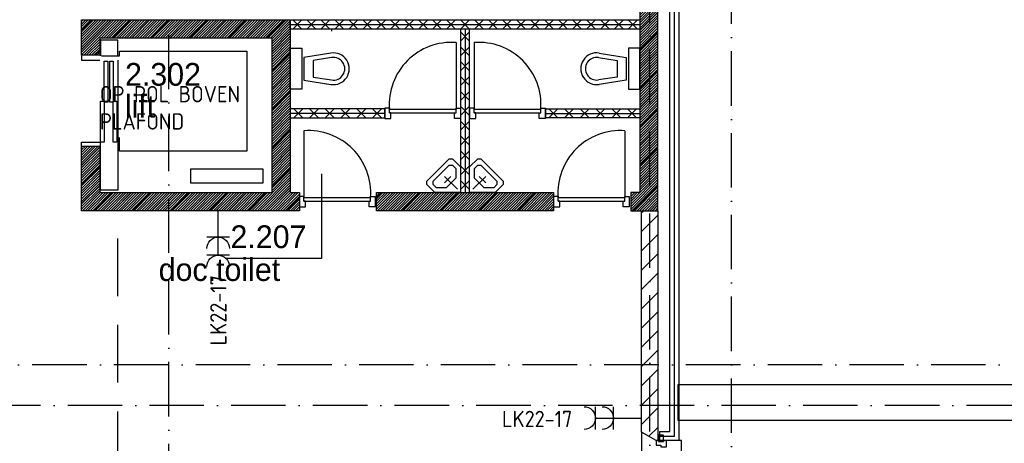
# Model space of a CAD drawing. Header units: millimetres. Extents: x 89505 to 241280, y 191 to 84291.
# Tile 12 of 45: x 132964 to 143810, y 41248 to 45911. Entities that reach past the tile are written whole.
import ezdxf
from ezdxf.enums import TextEntityAlignment as Align

# ---------------------------------------------------------------- set-up
doc = ezdxf.new("R2010")
doc.units = ezdxf.units.MM
doc.header["$LTSCALE"] = 100
doc.linetypes.add('DASHDOT', pattern=[9, 6, -1.5, 0, -1.5])
doc.linetypes.add('HIDDEN', pattern=[9.525, 6.35, -3.175])
doc.layers.get('0').update_dxf_attribs({"linetype": 'CONTINUOUS'})
for name, color, linetype in [('AL$1----_ALGEMEEN', 7, 'CONTINUOUS'), ('AL$7----_STRAMIEN', 1, 'DASHDOT'), ('AL21----_BUITENWAND', 4, 'CONTINUOUS'), ('AL28----_KONSTRUKTIE', 3, 'CONTINUOUS'), ('AL31----_BUITENKOZ', 7, 'CONTINUOUS'), ('AL32----_BINNENKOZ', 7, 'CONTINUOUS'), ('AL74----_INRSANITAIR', 7, 'CONTINUOUS'), ('ALL-----_REFLIJNEN', 8, 'CONTINUOUS'), ('ALXA3---_VOLZWART', 14, 'CONTINUOUS'), ('ALXAA---_GEWBETON', 12, 'CONTINUOUS'), ('ALXAB---_PREFABBETON', 1, 'CONTINUOUS'), ('BOUW', 8, 'CONTINUOUS'), ('EA61303-_ARCEER', 1, 'CONTINUOUS'), ('EB63103-_ATTRIB', 2, 'CONTINUOUS'), ('EL63103-_LICHT-WCD230V', 3, 'CONTINUOUS'), ('GEBOUWLABEL', 4, 'CONTINUOUS')]:
    doc.layers.add(name, color=color, linetype=linetype)
doc.styles.add('1_8', font='ISO', dxfattribs={"height": 1.8})
doc.styles.add('BURO-025', font='BUROFONT.shx', dxfattribs={"height": 250})
doc.styles.add('NORATT', font='isocp.shx')
doc.styles.get("Standard").update_dxf_attribs({"font": 'iso.shx'})

# ---------------------------------------------------------------- blocks, each defined once
blk = doc.blocks.new('ES3W2A')
for p, q in [((1.25, 2), (-1.25, 2)), ((0, 2), (0, -3)), ((1.25, 0), (-1.25, 0))]:
    blk.add_line(p, q)
for centre in [(0, 3.25), (0, 1.25)]:
    blk.add_arc(centre, 1.25, 180, 0)
at = {"style": 'NORATT'}
for tag, flags, p in [('VERMOGEN', 9, (-2.5, 5)), ('GROEP', 8, (0, 5)), ('SCHAK', 8, (2.5, 5)), ('GELIJK', 9, (5, 5)), ('KAST', 9, (7, 5)), ('TAL', 8, (2.5, 5))]:
    blk.add_attdef(tag, text='', height=1.8, rotation=90, dxfattribs=dict(at, flags=flags)).set_placement(p, align=Align.MIDDLE_CENTER)
at = {"style": 'NORATT', "width": 0.7, "flags": 8}
blk.add_attdef('DOEL', text='', height=1.8, rotation=90, dxfattribs=at).set_placement((-2.5, 5), align=Align.MIDDLE_LEFT)
at = {"style": 'NORATT', "flags": 9}
blk.add_attdef('M_CODE', text='', height=1.8, dxfattribs=at).set_placement((0, 0), align=Align.MIDDLE_CENTER)

msp = doc.modelspace()

# ---------------------------------------------------------------- hatches: boundary and pattern name
at = {"layer": 'ALXAA---_GEWBETON'}
h = msp.add_hatch(dxfattribs=at)
h.set_pattern_fill('GEWPBET', color=8, scale=100, angle=45, style=0)
h.set_pattern_definition([(45, (71458.001, 72233.765), (-14.1421356, 14.1421356), [])])
h.paths.add_polyline_path([(133845, 45709), (133845, 45519), (133645, 45519), (133645, 45909), (133845, 45909), (133845, 45909), (135945, 45909), (135945, 44008), (136045, 44008), (136045, 43808), (135745, 43808), (133645, 43808), (133645, 44519), (133845, 44519), (133845, 44008), (135745, 44008), (135745, 45709)])
h.paths.add_polyline_path([(133845, 48813), (133645, 48813), (133645, 46963), (133845, 46963)])
h.paths.add_polyline_path([(133845, 49863), (133645, 49863), (133645, 50263), (133845, 50263)])
h.paths.add_polyline_path([(139695, 43808), (139995, 43808), (139995, 53408), (133645, 53408), (133645, 51313), (133845, 51313), (133845, 53208), (139795, 53208), (139795, 44008), (139695, 44008)])

# ---------------------------------------------------------------- linework, layer by layer
at = {"layer": 'AL$1----_ALGEMEEN', "color": 8}
for p, q in [((144315, 41893), (140215, 41893)), ((140215, 41893), (140215, 41503)), ((140215, 41503), (144315, 41503))]:
    msp.add_line(p, q, dxfattribs=at)
at = {"layer": 'AL$7----_STRAMIEN', "color": 1}
for points in [[(134605, 23542), (134605, 76516)], [(140805, 38663), (140805, 76516)], [(139905, 7175), (139905, 61763)], [(239014, 42113), (89505, 42113)], [(239405, 41663), (89505, 41663)]]:
    msp.add_lwpolyline(points, dxfattribs=at)
at = {"layer": 'AL21----_BUITENWAND', "color": 8}
for p, q in [((140225, 54648), (140225, 41278)), ((140125, 41378), (140125, 54548)), ((140015, 41278), (140015, 41378)), ((140015, 41378), (140125, 41378)), ((140225, 41278), (140015, 41278))]:
    msp.add_line(p, q, dxfattribs=at)
at = {"layer": 'AL28----_KONSTRUKTIE', "color": 8, "linetype": 'Continuous'}
for p, q in [((139815, 41371), (139815, 43808)), ((139995, 43808), (139995, 41278)), ((139975, 41278), (139815, 41371)), ((139995, 41278), (139975, 41278))]:
    msp.add_line(p, q, dxfattribs=at)
at = {"layer": 'AL28----_KONSTRUKTIE', "color": 8}
msp.add_lwpolyline([(139695, 43808), (139995, 43808), (139995, 53408), (133645, 53408), (133645, 51313), (133845, 51313), (133845, 53208), (139795, 53208), (139795, 44008), (139695, 44008)], close=True, dxfattribs=at)
at = {"layer": 'AL31----_BUITENKOZ', "color": 8}
for points in [[(139975, 41278), (139815, 41371), (139815, 40156), (139975, 40248), (140255, 40248), (140255, 41278)], [(140000, 41268), (140056, 41268), (140056, 41339), (140000, 41339)]]:
    msp.add_lwpolyline(points, close=True, dxfattribs=at)
at = {"layer": 'AL31----_BUITENKOZ', "color": 8, "linetype": 'Continuous'}
msp.add_lwpolyline([(139975, 41228), (139975, 41228), (140026, 41228), (140026, 41211), (140089, 41211), (140089, 41211), (140089, 41211), (140089, 41211), (140089, 41211), (140089, 41278), (140056, 41278), (140056, 41268), (140000, 41268), (140000, 41278), (140000, 41278), (139975, 41278)], close=True, dxfattribs=at)
at = {"layer": 'AL32----_BINNENKOZ', "color": 8, "linetype": 'HIDDEN'}
msp.add_line((134045, 38106), (134045, 43808), dxfattribs=at)
at = {"layer": 'AL74----_INRSANITAIR', "color": 8}
msp.add_line((136401, 45783), (136401, 45798), dxfattribs=at)
at = {"layer": 'ALL-----_REFLIJNEN', "color": 8, "linetype": 'Continuous'}
for p, q in [((140175, 41328), (140175, 54598)), ((140015, 41328), (140175, 41328))]:
    msp.add_line(p, q, dxfattribs=at)
at = {"layer": 'ALXA3---_VOLZWART', "color": 8}
for p, q in [((140175, 41328), (140175, 54598)), ((140015, 41328), (140175, 41328))]:
    msp.add_line(p, q, dxfattribs=at)
at = {"layer": 'ALXAA---_GEWBETON', "color": 8}
for p, q in [((139815, 43578), (139995, 43758)), ((139815, 43366), (139995, 43546)), ((139815, 43154), (139995, 43334))]:
    msp.add_line(p, q, dxfattribs=at)
at = {"layer": 'ALXAB---_PREFABBETON', "color": 8}
for p, q in [((139995, 45994), (139795, 45794)), ((133758, 45909), (133645, 45795)), ((133970, 45909), (133645, 45583)), ((133645, 45909), (133845, 45909)), ((133645, 45519), (133645, 45909)), ((133845, 45909), (135945, 45909)), ((133845, 45909), (133845, 45909)), ((134183, 45909), (133983, 45709)), ((134395, 45909), (134195, 45709)), ((134607, 45909), (134407, 45709)), ((134819, 45909), (134619, 45709)), ((135031, 45909), (134831, 45709)), ((135243, 45909), (135043, 45709)), ((135455, 45909), (135255, 45709)), ((135667, 45909), (135467, 45709)), ((135880, 45909), (135680, 45709)), ((135945, 45909), (135945, 44008)), ((135945, 45908), (139795, 45908)), ((135945, 45808), (135945, 45908)), ((135972, 45908), (136072, 45808)), ((136072, 45908), (135972, 45808)), ((136126, 45908), (136226, 45808)), ((136226, 45908), (136126, 45808)), ((136280, 45908), (136380, 45808)), ((136380, 45908), (136280, 45808)), ((136434, 45908), (136534, 45808)), ((136534, 45908), (136434, 45808)), ((136588, 45908), (136688, 45808)), ((136688, 45908), (136588, 45808)), ((136742, 45908), (136842, 45808)), ((136842, 45908), (136742, 45808)), ((136896, 45908), (136996, 45808)), ((136996, 45908), (136896, 45808)), ((137050, 45908), (137150, 45808)), ((137150, 45908), (137050, 45808)), ((137204, 45908), (137304, 45808)), ((137304, 45908), (137204, 45808)), ((137358, 45908), (137458, 45808)), ((137458, 45908), (137358, 45808)), ((137512, 45908), (137612, 45808)), ((137612, 45908), (137512, 45808)), ((137666, 45908), (137766, 45808)), ((137766, 45908), (137666, 45808)), ((137820, 45908), (137920, 45808)), ((137920, 45908), (137820, 45808)), ((137974, 45908), (138074, 45808)), ((138074, 45908), (137974, 45808)), ((138128, 45908), (138228, 45808)), ((138228, 45908), (138128, 45808)), ((138282, 45908), (138382, 45808)), ((138382, 45908), (138282, 45808)), ((138436, 45908), (138536, 45808)), ((138536, 45908), (138436, 45808)), ((138590, 45908), (138690, 45808)), ((138690, 45908), (138590, 45808)), ((138744, 45908), (138844, 45808)), ((138844, 45908), (138744, 45808)), ((138898, 45908), (138998, 45808)), ((138998, 45908), (138898, 45808)), ((139052, 45908), (139152, 45808)), ((139152, 45908), (139052, 45808)), ((139206, 45908), (139306, 45808)), ((139306, 45908), (139206, 45808)), ((139360, 45908), (139460, 45808)), ((139460, 45908), (139360, 45808)), ((139514, 45908), (139614, 45808)), ((139614, 45908), (139514, 45808)), ((139668, 45908), (139768, 45808)), ((139768, 45908), (139668, 45808)), ((139795, 45908), (139795, 45808)), ((135945, 45858), (139795, 45858)), ((139795, 45808), (135945, 45808)), ((137920, 45808), (137820, 45808)), ((137820, 45808), (137820, 44008)), ((137920, 45776), (137820, 45676)), ((137920, 45676), (137820, 45776)), ((137870, 45808), (137870, 44008)), ((137920, 44008), (137920, 45808)), ((139995, 45781), (139795, 45581)), ((135745, 45709), (133845, 45709)), ((133845, 45709), (133845, 45519)), ((135945, 45762), (135745, 45562)), ((135745, 44008), (135745, 45709)), ((133845, 45571), (133793, 45519)), ((137920, 45612), (137820, 45512)), ((137920, 45512), (137820, 45612)), ((139670, 45596), (139670, 45146)), ((139795, 45596), (139670, 45596)), ((139795, 45146), (139795, 45596)), ((139995, 45569), (139795, 45369)), ((133845, 45519), (133645, 45519)), ((135945, 45550), (135745, 45350)), ((137920, 45449), (137820, 45349)), ((137920, 45349), (137820, 45449)), ((139340, 45494), (139545, 45461)), ((139348, 45543), (139645, 45496)), ((139545, 45461), (139545, 45280)), ((139645, 45496), (139645, 45246)), ((135945, 45338), (135745, 45138)), ((139995, 45357), (139795, 45157)), ((136520, 45321), (136520, 45321)), ((137920, 45285), (137820, 45185)), ((137920, 45185), (137820, 45285)), ((139220, 45321), (139220, 45321)), ((139545, 45280), (139340, 45247)), ((139645, 45246), (139348, 45198)), ((135945, 45126), (135745, 44926)), ((136345, 45196), (136345, 45196)), ((137920, 45122), (137820, 45022)), ((137920, 45022), (137820, 45122)), ((139395, 45196), (139395, 45196)), ((139670, 45146), (139795, 45146)), ((139995, 45145), (139795, 44945)), ((135945, 44913), (135745, 44713)), ((135945, 44929), (135945, 44829)), ((136986, 44929), (135945, 44929)), ((136082, 44829), (135982, 44929)), ((135982, 44829), (136082, 44929)), ((136255, 44829), (136155, 44929)), ((136155, 44829), (136255, 44929)), ((136429, 44829), (136329, 44929)), ((136329, 44829), (136429, 44929)), ((136602, 44829), (136502, 44929)), ((136502, 44829), (136602, 44929)), ((136776, 44829), (136676, 44929)), ((136676, 44829), (136776, 44929)), ((136949, 44829), (136849, 44929)), ((136849, 44829), (136949, 44929)), ((136986, 44829), (136986, 44929)), ((137920, 44958), (137820, 44858)), ((137920, 44858), (137820, 44958)), ((138754, 44829), (138754, 44929)), ((138754, 44929), (139795, 44929)), ((138791, 44929), (138891, 44829)), ((138891, 44929), (138791, 44829)), ((138964, 44929), (139064, 44829)), ((139064, 44929), (138964, 44829)), ((139138, 44929), (139238, 44829)), ((139238, 44929), (139138, 44829)), ((139311, 44929), (139411, 44829)), ((139411, 44929), (139311, 44829)), ((139485, 44929), (139585, 44829)), ((139585, 44929), (139485, 44829)), ((139658, 44929), (139758, 44829)), ((139758, 44929), (139658, 44829)), ((139995, 44933), (139795, 44733)), ((139795, 44929), (139795, 44829)), ((136986, 44879), (135945, 44879)), ((135945, 44829), (136986, 44829)), ((137920, 44794), (137820, 44694)), ((137920, 44694), (137820, 44794)), ((138754, 44879), (139795, 44879)), ((139795, 44829), (138754, 44829)), ((135945, 44701), (135745, 44501)), ((139995, 44721), (139795, 44521)), ((137920, 44631), (137820, 44531)), ((137920, 44531), (137820, 44631)), ((133645, 44519), (133845, 44519)), ((133645, 43808), (133645, 44519)), ((133845, 44510), (133645, 44310)), ((133845, 44519), (133845, 44008)), ((135945, 44489), (135745, 44289)), ((139995, 44509), (139795, 44309)), ((137920, 44467), (137820, 44367)), ((137920, 44367), (137820, 44467)), ((133845, 44298), (133645, 44098)), ((135945, 44277), (135745, 44077)), ((137920, 44304), (137820, 44204)), ((137920, 44204), (137820, 44304)), ((139995, 44296), (139795, 44096)), ((133845, 44086), (133645, 43886)), ((135945, 44065), (135689, 43808)), ((137920, 44140), (137820, 44040)), ((137920, 44040), (137820, 44140)), ((139995, 44084), (139719, 43808)), ((133979, 44008), (133779, 43808)), ((133845, 44008), (135745, 44008)), ((134192, 44008), (133992, 43808)), ((134404, 44008), (134204, 43808)), ((134616, 44008), (134416, 43808)), ((134828, 44008), (134628, 43808)), ((135040, 44008), (134840, 43808)), ((135252, 44008), (135052, 43808)), ((135464, 44008), (135264, 43808)), ((135677, 44008), (135477, 43808)), ((136045, 43953), (135901, 43808)), ((135945, 44008), (136045, 44008)), ((136045, 44008), (136045, 43808)), ((136895, 44008), (138095, 44008)), ((136895, 43808), (136895, 44008)), ((136949, 44008), (136895, 43954)), ((136895, 43827), (137077, 44008)), ((136895, 43855), (137048, 44008)), ((136895, 43883), (137020, 44008)), ((136895, 43912), (136992, 44008)), ((136895, 43940), (136963, 44008)), ((136895, 43968), (136935, 44008)), ((136895, 43997), (136907, 44008)), ((136905, 43808), (137105, 44008)), ((136933, 43808), (137133, 44008)), ((137161, 44008), (136961, 43808)), ((136961, 43808), (137161, 44008)), ((136990, 43808), (137190, 44008)), ((137018, 43808), (137218, 44008)), ((137046, 43808), (137246, 44008)), ((137075, 43808), (137275, 44008)), ((137103, 43808), (137303, 44008)), ((137131, 43808), (137331, 44008)), ((137159, 43808), (137359, 44008)), ((137374, 44008), (137174, 43808)), ((137188, 43808), (137388, 44008)), ((137216, 43808), (137416, 44008)), ((137244, 43808), (137444, 44008)), ((137273, 43808), (137473, 44008)), ((137301, 43808), (137501, 44008)), ((137329, 43808), (137529, 44008)), ((137357, 43808), (137557, 44008)), ((137586, 44008), (137386, 43808)), ((137386, 43808), (137586, 44008)), ((137414, 43808), (137614, 44008)), ((137442, 43808), (137642, 44008)), ((137471, 43808), (137671, 44008)), ((137499, 43808), (137699, 44008)), ((137527, 43808), (137727, 44008)), ((137555, 43808), (137755, 44008)), ((137584, 43808), (137784, 44008)), ((137798, 44008), (137598, 43808)), ((137612, 43808), (137812, 44008)), ((137640, 43808), (137840, 44008)), ((137669, 43808), (137869, 44008)), ((137697, 43808), (137897, 44008)), ((137725, 43808), (137925, 44008)), ((137753, 43808), (137953, 44008)), ((137782, 43808), (137982, 44008)), ((138010, 44008), (137810, 43808)), ((137810, 43808), (138010, 44008)), ((137820, 44008), (137920, 44008)), ((137838, 43808), (138038, 44008)), ((137867, 43808), (138067, 44008)), ((137895, 43808), (138095, 44008)), ((137923, 43808), (138123, 44008)), ((137951, 43808), (138151, 44008)), ((137980, 43808), (138180, 44008)), ((138008, 43808), (138208, 44008)), ((138222, 44008), (138022, 43808)), ((138036, 43808), (138236, 44008)), ((138065, 43808), (138265, 44008)), ((138093, 43808), (138293, 44008)), ((138095, 44008), (138845, 44008)), ((138121, 43808), (138321, 44008)), ((138149, 43808), (138349, 44008)), ((138178, 43808), (138378, 44008)), ((138206, 43808), (138406, 44008)), ((138434, 44008), (138234, 43808)), ((138234, 43808), (138434, 44008)), ((138263, 43808), (138463, 44008)), ((138291, 43808), (138491, 44008)), ((138319, 43808), (138519, 44008)), ((138347, 43808), (138547, 44008)), ((138376, 43808), (138576, 44008)), ((138404, 43808), (138604, 44008)), ((138432, 43808), (138632, 44008)), ((138646, 44008), (138446, 43808)), ((138461, 43808), (138661, 44008)), ((138489, 43808), (138689, 44008)), ((138517, 43808), (138717, 44008)), ((138545, 43808), (138745, 44008)), ((138574, 43808), (138774, 44008)), ((138602, 43808), (138802, 44008)), ((138630, 43808), (138830, 44008)), ((138845, 43995), (138659, 43808)), ((138659, 43808), (138845, 43995)), ((138687, 43808), (138845, 43967)), ((138715, 43808), (138845, 43938)), ((138845, 44008), (138845, 43808)), ((139707, 44008), (139695, 43996)), ((138743, 43808), (138845, 43910)), ((138772, 43808), (138845, 43882)), ((138800, 43808), (138845, 43854)), ((138828, 43808), (138845, 43825)), ((139995, 43872), (139931, 43808)), ((135745, 43808), (133645, 43808)), ((136045, 43808), (135745, 43808)), ((138845, 43808), (136895, 43808)), ((139815, 43808), (139995, 43808)), ((139815, 43790), (139834, 43808)), ((139815, 42941), (139995, 43121)), ((139815, 42729), (139995, 42909)), ((139815, 42517), (139995, 42697)), ((139815, 42305), (139995, 42485)), ((139815, 42093), (139995, 42273)), ((139815, 41881), (139995, 42061)), ((139815, 41669), (139995, 41849)), ((139815, 41457), (139995, 41637)), ((139895, 41325), (139995, 41424))]:
    msp.add_line(p, q, dxfattribs=at)
for points in [[(134045, 45514), (134045, 45684), (133855, 45684), (133855, 45514)], [(133865, 45514), (134065, 45514), (134065, 45564), (135465, 45564), (135465, 44464), (134065, 44464), (134065, 44614)], [(135945, 45596), (136070, 45596), (136070, 45146), (135945, 45146), (135945, 45596)], [(137770, 45659), (137770, 44925)], [(137970, 45659), (137970, 44925)], [(133645, 45514), (133645, 45464), (133845, 45464)], [(134045, 45464), (134045, 44564)], [(136986, 44936), (136986, 44822), (137053, 44822), (137053, 44885), (137036, 44885), (137036, 44936), (136986, 44936)], [(137036, 44925), (137770, 44925)], [(137820, 44936), (137820, 44822), (137753, 44822), (137753, 44885), (137770, 44885), (137770, 44936), (137820, 44936)], [(137920, 44936), (137920, 44822), (137987, 44822), (137987, 44885), (137970, 44885), (137970, 44936), (137920, 44936)], [(137970, 44925), (138704, 44925)], [(138754, 44936), (138754, 44822), (138687, 44822), (138687, 44885), (138704, 44885), (138704, 44936), (138754, 44936)], [(137036, 44885), (137770, 44885)], [(137970, 44885), (138704, 44885)], [(136095, 44688), (136095, 43954)], [(139629, 44688), (139629, 43954)], [(133645, 44514), (133645, 44564), (133845, 44564)], [(134045, 44564), (134045, 44034), (133855, 44034), (133855, 44564)], [(137820, 44008), (137537, 44008), (137449, 44097), (137449, 44132), (137696, 44380), (137732, 44380), (137820, 44291), (137820, 44291), (137820, 44008), (137820, 44008)], [(137920, 44008), (137920, 44291), (138009, 44380), (138044, 44380), (138291, 44132), (138291, 44097), (138203, 44008), (138203, 44008), (137920, 44008), (137920, 44008)], [(137661, 44061), (137555, 44061), (137520, 44097), (137520, 44132), (137696, 44309), (137732, 44309), (137767, 44274), (137767, 44167), (137767, 44167), (137661, 44061)], [(137973, 44167), (137973, 44274), (138009, 44309), (138044, 44309), (138221, 44132), (138221, 44097), (138185, 44061), (138079, 44061), (138079, 44061), (137973, 44167)], [(137785, 44044), (137643, 44185)], [(137643, 44114), (137714, 44185)], [(137956, 44044), (138097, 44185)], [(138026, 44185), (138097, 44114)], [(136045, 43965), (136045, 43851), (136112, 43851), (136112, 43914), (136095, 43914), (136095, 43965), (136045, 43965)], [(136095, 43954), (136829, 43954)], [(136879, 43965), (136879, 43851), (136812, 43851), (136812, 43914), (136829, 43914), (136829, 43965), (136879, 43965)], [(138845, 43965), (138845, 43851), (138912, 43851), (138912, 43914), (138895, 43914), (138895, 43965), (138845, 43965)], [(138895, 43954), (139629, 43954)], [(139679, 43965), (139679, 43851), (139612, 43851), (139612, 43914), (139629, 43914), (139629, 43965), (139679, 43965)], [(136095, 43914), (136829, 43914)], [(138895, 43914), (139629, 43914)]]:
    msp.add_lwpolyline(points, dxfattribs=at)
for points in [[(133895, 45454), (133935, 45454), (133935, 45004), (133895, 45004)], [(133955, 45454), (133995, 45454), (133995, 45004), (133955, 45004)], [(133855, 45014), (133895, 45014), (133895, 44564), (133855, 44564)], [(133995, 45014), (134035, 45014), (134035, 44564), (133995, 44564)], [(135645, 44264), (134845, 44264), (134845, 44114), (135645, 44114)]]:
    msp.add_lwpolyline(points, close=True, dxfattribs=at)
for points in [[(136392, 45543), (136095, 45496), (136095, 45246), (136392, 45198, 1.173599)], [(136400, 45494), (136195, 45461), (136195, 45280), (136400, 45247, 1.173599)]]:
    msp.add_lwpolyline(points, format="xyb", close=True, dxfattribs=at)
for centre, radius, start, end in [((137720, 44975), 686, 85.8145, 184.1855), ((138020, 44975), 686, 355.8145, 94.1855), ((139320, 45371), 175, 80.8673, 279.1327), ((139320, 45371), 125, 80.8673, 279.1327), ((136145, 44004), 686, 355.8145, 94.1855), ((139579, 44004), 686, 85.8145, 184.1855)]:
    msp.add_arc(centre, radius, start, end, dxfattribs=at)
at = {"layer": 'GEBOUWLABEL', "color": 7}
msp.add_lwpolyline([(136289, 44213), (136289, 43283), (135228, 43283)], dxfattribs=at)

# ---------------------------------------------------------------- block references
at = {"layer": 'EL63103-_LICHT-WCD230V'}
ref = msp.add_blockref('ES3W2A', (135150, 43518, 1050), dxfattribs=dict(at, xscale=-100, yscale=100, zscale=100, rotation=180))
ref.add_attrib('GROEP', 'LK22-17', dxfattribs={"layer": 'EB63103-_ATTRIB', "color": 1, "height": 180, "rotation": 90, "style": '1_8', "flags": 8}).set_placement((135152, 42325, 1050), align=Align.MIDDLE_LEFT)
ref = msp.add_blockref('ES3W2A', (139505, 41526, 1050), dxfattribs=dict(at, xscale=-100, yscale=100, zscale=100, rotation=90))
ref.add_attrib('GROEP', 'LK22-17', dxfattribs={"layer": 'EB63103-_ATTRIB', "color": 1, "height": 180, "style": '1_8', "flags": 8}).set_placement((138276, 41516, 1050), align=Align.MIDDLE_LEFT)

# ---------------------------------------------------------------- texts
at = {"layer": 'BOUW', "style": 'BURO-025'}
for s, p in [('2.302', (134124, 45184)), ('lift', (134123, 44834)), ('2.207', (135286, 43397)), ('doc.toilet', (134495, 43035))]:
    msp.add_text(s, height=250, dxfattribs=at).set_placement(p)
at = {"layer": 'EA61303-_ARCEER', "insert": (133847, 45181), "char_height": 180, "width": 1550, "attachment_point": 1}
msp.add_mtext('{\\Fiso.shx;OP ROL BOVEN PLAFOND}', dxfattribs=at)

doc.saveas('drawing.dxf')
